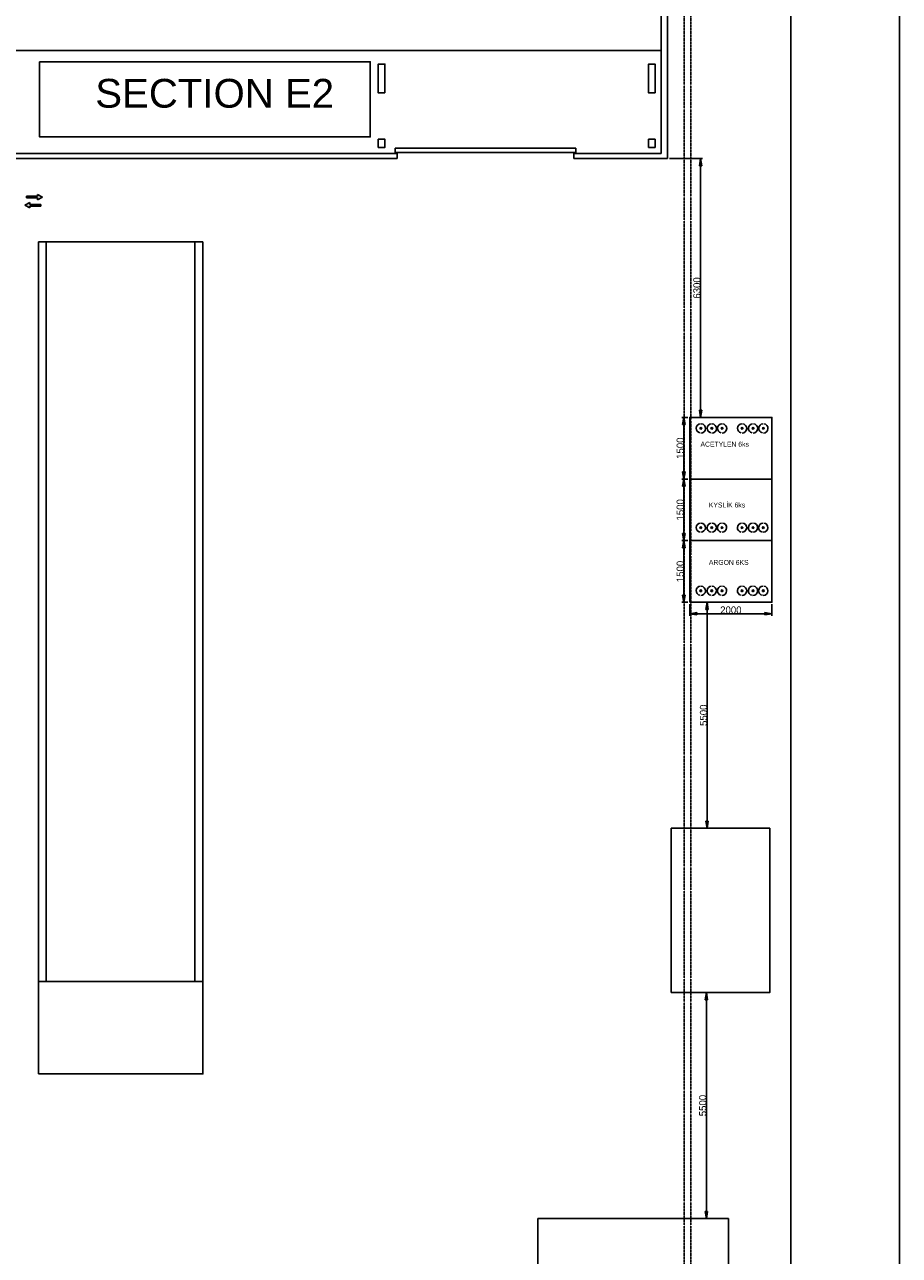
# Model space of a CAD drawing. Header units: millimetres. Extents: x -1190408159 to 361788912, y -2544212749 to 93633750.
# Tile 14 of 69: x 169080 to 190378, y -71124 to -41166. Entities that reach past the tile are written whole.
import ezdxf
from ezdxf.enums import TextEntityAlignment as Align

# ---------------------------------------------------------------- set-up
doc = ezdxf.new("R2010")
doc.units = ezdxf.units.MM
doc.header["$PDSIZE"] = -1
doc.linetypes.add('ACISOTGB', pattern=[9, 4, -1, 1, -1, 1, -1])
for name, color, linetype in [('KÓTY', 7, 'Continuous'), ('OA- NOVE konstr', 240, 'Continuous'), ('OA-KOTY', 4, 'Continuous'), ('OA-TENKA', 7, 'Continuous'), ('OBVOD', 7, 'Continuous'), ('OTVORY', 1, 'Continuous'), ('POPIS', 7, 'Continuous'), ('Popis silný', 5, 'Continuous'), ('SKELET', 6, 'Continuous'), ('TECHNOLOGIE', 150, 'Continuous'), ('Zdi', 7, 'Continuous'), ('Značky', 3, 'Continuous')]:
    doc.layers.add(name, color=color, linetype=linetype)
doc.styles.add('ARIAL', font='ARIAL.TTF', dxfattribs={"height": 1000})
doc.dimstyles.new('ME10_DIM_9', dxfattribs={"dimtxt": 175, "dimasz": 175, "dimexe": 50, "dimexo": 50, "dimtad": 1, "dimdec": 0, "dimdsep": 46, "dimtxsty": 'Standard', "dimblk1": 'CLOSED', "dimblk2": 'CLOSED', "dimsah": 1, "dimcen": 0.09, "dimclrd": 1, "dimclre": 1, "dimclrt": 3, "dimadec": 0, "dimazin": 0, "dimtfac": 1, "dimtdec": 4, "dimtofl": 0, "dimtmove": 0, "dimatfit": 0, "dimldrblk": 'CLOSED', "dimfxl": 1, "dimtolj": 1, "dimtzin": 0, "dimarcsym": 0})

# ---------------------------------------------------------------- blocks, each defined once
blk = doc.blocks.new('_CLOSED')
at = {"color": 0, "linetype": 'ByBlock', "lineweight": -2}
for p, q in [((-1, 0.166667), (0, 0)), ((-1, 0.166667), (-1, -0.166667)), ((0, 0), (-1, -0.166667)), ((0, 0), (-1, 0))]:
    blk.add_line(p, q, dxfattribs=at)
blk = doc.blocks.new('*D1431')
at = {"layer": 'Defpoints', "color": 0, "linetype": 'ByBlock', "ltscale": 2, "transparency": 16777216}
for p in [(184990, 59632), (184845, 58132), (184990, 58132)]:
    blk.add_point(p, dxfattribs=at)
at = {"layer": 'TECHNOLOGIE', "color": 1, "linetype": 'ByBlock', "lineweight": -2, "ltscale": 2, "transparency": 16777216}
for p, q in [((184940, 59632), (184795, 59632)), ((184845, 59457), (184845, 58307)), ((184940, 58132), (184795, 58132))]:
    blk.add_line(p, q, dxfattribs=at)
at = {"layer": 'TECHNOLOGIE', "color": 1, "linetype": 'ByBlock', "lineweight": -2, "ltscale": 2, "transparency": 16777216, "xscale": 175, "yscale": 175, "zscale": 175}
for p, rotation in [((184845, 59632), 90), ((184845, 58132), 270)]:
    blk.add_blockref('_CLOSED', p, dxfattribs=dict(at, rotation=rotation))
at = {"layer": 'TECHNOLOGIE', "color": 3, "linetype": 'ByBlock', "ltscale": 2, "transparency": 16777216, "insert": (184757, 58882), "char_height": 175, "attachment_point": 5, "rotation": 90}
blk.add_mtext('\\A1;1500', dxfattribs=at)
blk = doc.blocks.new('*D1432')
at = {"layer": 'Defpoints', "color": 0, "linetype": 'ByBlock', "ltscale": 2, "transparency": 16777216}
for p in [(184990, 58132), (184845, 56632), (184990, 56632)]:
    blk.add_point(p, dxfattribs=at)
at = {"layer": 'TECHNOLOGIE', "color": 1, "linetype": 'ByBlock', "lineweight": -2, "ltscale": 2, "transparency": 16777216}
for p, q in [((184940, 58132), (184795, 58132)), ((184845, 57957), (184845, 56807)), ((184940, 56632), (184795, 56632))]:
    blk.add_line(p, q, dxfattribs=at)
at = {"layer": 'TECHNOLOGIE', "color": 1, "linetype": 'ByBlock', "lineweight": -2, "ltscale": 2, "transparency": 16777216, "xscale": 175, "yscale": 175, "zscale": 175}
for p, rotation in [((184845, 58132), 90), ((184845, 56632), 270)]:
    blk.add_blockref('_CLOSED', p, dxfattribs=dict(at, rotation=rotation))
at = {"layer": 'TECHNOLOGIE', "color": 3, "linetype": 'ByBlock', "ltscale": 2, "transparency": 16777216, "insert": (184757, 57382), "char_height": 175, "attachment_point": 5, "rotation": 90}
blk.add_mtext('\\A1;1500', dxfattribs=at)
blk = doc.blocks.new('*D1433')
at = {"layer": 'Defpoints', "color": 0, "linetype": 'ByBlock', "ltscale": 2, "transparency": 16777216}
for p in [(184990, 56632), (184845, 55132), (184990, 55132)]:
    blk.add_point(p, dxfattribs=at)
at = {"layer": 'TECHNOLOGIE', "color": 1, "linetype": 'ByBlock', "lineweight": -2, "ltscale": 2, "transparency": 16777216}
for p, q in [((184940, 56632), (184795, 56632)), ((184845, 56457), (184845, 55307)), ((184940, 55132), (184795, 55132))]:
    blk.add_line(p, q, dxfattribs=at)
at = {"layer": 'TECHNOLOGIE', "color": 1, "linetype": 'ByBlock', "lineweight": -2, "ltscale": 2, "transparency": 16777216, "xscale": 175, "yscale": 175, "zscale": 175}
for p, rotation in [((184845, 56632), 90), ((184845, 55132), 270)]:
    blk.add_blockref('_CLOSED', p, dxfattribs=dict(at, rotation=rotation))
at = {"layer": 'TECHNOLOGIE', "color": 3, "linetype": 'ByBlock', "ltscale": 2, "transparency": 16777216, "insert": (184757, 55882), "char_height": 175, "attachment_point": 5, "rotation": 90}
blk.add_mtext('\\A1;1500', dxfattribs=at)
blk = doc.blocks.new('*D1434')
at = {"layer": 'Defpoints', "color": 0, "linetype": 'ByBlock', "ltscale": 2, "transparency": 16777216}
for p in [(184990, 55132), (186990, 55132), (186990, 54854)]:
    blk.add_point(p, dxfattribs=at)
at = {"layer": 'TECHNOLOGIE', "color": 1, "linetype": 'ByBlock', "lineweight": -2, "ltscale": 2, "transparency": 16777216}
for p, q in [((184990, 55082), (184990, 54804)), ((185165, 54854), (186815, 54854)), ((186990, 55082), (186990, 54804))]:
    blk.add_line(p, q, dxfattribs=at)
at = {"layer": 'TECHNOLOGIE', "color": 1, "linetype": 'ByBlock', "lineweight": -2, "ltscale": 2, "transparency": 16777216, "xscale": 175, "yscale": 175, "zscale": 175, "rotation": 180}
blk.add_blockref('_CLOSED', (184990, 54854), dxfattribs=at)
at = {"layer": 'TECHNOLOGIE', "color": 1, "linetype": 'ByBlock', "lineweight": -2, "ltscale": 2, "transparency": 16777216, "xscale": 175, "yscale": 175, "zscale": 175}
blk.add_blockref('_CLOSED', (186990, 54854), dxfattribs=at)
at = {"layer": 'TECHNOLOGIE', "color": 3, "linetype": 'ByBlock', "ltscale": 2, "transparency": 16777216, "insert": (185990, 54942), "char_height": 175, "attachment_point": 5}
blk.add_mtext('\\A1;2000', dxfattribs=at)
blk = doc.blocks.new('*D1435')
at = {"layer": 'Defpoints', "color": 0, "linetype": 'ByBlock', "ltscale": 2, "transparency": 16777216}
for p in [(186990, 55132), (185412, 49632), (186938, 49632)]:
    blk.add_point(p, dxfattribs=at)
at = {"layer": 'TECHNOLOGIE', "color": 1, "linetype": 'ByBlock', "lineweight": -2, "ltscale": 2, "transparency": 16777216}
for p, q in [((186940, 55132), (185362, 55132)), ((185412, 54957), (185412, 49807)), ((186888, 49632), (185362, 49632))]:
    blk.add_line(p, q, dxfattribs=at)
at = {"layer": 'TECHNOLOGIE', "color": 1, "linetype": 'ByBlock', "lineweight": -2, "ltscale": 2, "transparency": 16777216, "xscale": 175, "yscale": 175, "zscale": 175}
for p, rotation in [((185412, 55132), 90), ((185412, 49632), 270)]:
    blk.add_blockref('_CLOSED', p, dxfattribs=dict(at, rotation=rotation))
at = {"layer": 'TECHNOLOGIE', "color": 3, "linetype": 'ByBlock', "ltscale": 2, "transparency": 16777216, "insert": (185324, 52382), "char_height": 175, "attachment_point": 5, "rotation": 90}
blk.add_mtext('\\A1;5500', dxfattribs=at)
blk = doc.blocks.new('*D1436')
at = {"layer": 'Defpoints', "color": 0, "linetype": 'ByBlock', "ltscale": 2, "transparency": 16777216}
for p in [(186938, 45632), (185393, 40132), (185932, 40132)]:
    blk.add_point(p, dxfattribs=at)
at = {"layer": 'TECHNOLOGIE', "color": 1, "linetype": 'ByBlock', "lineweight": -2, "ltscale": 2, "transparency": 16777216}
for p, q in [((186888, 45632), (185343, 45632)), ((185393, 45457), (185393, 40307)), ((185882, 40132), (185343, 40132))]:
    blk.add_line(p, q, dxfattribs=at)
at = {"layer": 'TECHNOLOGIE', "color": 1, "linetype": 'ByBlock', "lineweight": -2, "ltscale": 2, "transparency": 16777216, "xscale": 175, "yscale": 175, "zscale": 175}
for p, rotation in [((185393, 45632), 90), ((185393, 40132), 270)]:
    blk.add_blockref('_CLOSED', p, dxfattribs=dict(at, rotation=rotation))
at = {"layer": 'TECHNOLOGIE', "color": 3, "linetype": 'ByBlock', "ltscale": 2, "transparency": 16777216, "insert": (185305, 42882), "char_height": 175, "attachment_point": 5, "rotation": 90}
blk.add_mtext('\\A1;5500', dxfattribs=at)
blk = doc.blocks.new('*D1437')
at = {"layer": 'Defpoints', "color": 0, "linetype": 'ByBlock', "ltscale": 2, "transparency": 16777216}
for p in [(184447, 65932), (185252, 65932), (184990, 59632)]:
    blk.add_point(p, dxfattribs=at)
at = {"layer": 'TECHNOLOGIE', "color": 1, "linetype": 'ByBlock', "lineweight": -2, "ltscale": 2, "transparency": 16777216}
for p, q in [((184497, 65932), (185302, 65932)), ((185252, 59807), (185252, 65757)), ((185040, 59632), (185302, 59632))]:
    blk.add_line(p, q, dxfattribs=at)
at = {"layer": 'TECHNOLOGIE', "color": 1, "linetype": 'ByBlock', "lineweight": -2, "ltscale": 2, "transparency": 16777216, "xscale": 175, "yscale": 175, "zscale": 175}
for p, rotation in [((185252, 65932), 90), ((185252, 59632), 270)]:
    blk.add_blockref('_CLOSED', p, dxfattribs=dict(at, rotation=rotation))
at = {"layer": 'TECHNOLOGIE', "color": 3, "linetype": 'ByBlock', "ltscale": 2, "transparency": 16777216, "insert": (185164, 62782), "char_height": 175, "attachment_point": 5, "rotation": 90}
blk.add_mtext('\\A1;6300', dxfattribs=at)
blk = doc.blocks.new('A$C0D5F6047')
at = {"layer": 'KÓTY', "color": 1, "linetype": 'ACISOTGB', "ltscale": 2, "elevation": 0}
for points in [[(85689, 16627), (85689, 100679), (85689, 101329), (82520, 101329)], [(85520, 16825), (85520, 101136), (82520, 101136)]]:
    blk.add_lwpolyline(points, dxfattribs=at)
blk = doc.blocks.new('A$C469515AC')
at = {"layer": 'Popis silný', "ltscale": 5}
blk.add_hatch(color=1, dxfattribs=at).paths.add_polyline_path([(64, 387), (128, 264), (84, 264), (84, 0), (44, 0), (44, 264), (0, 264)])
at = {"layer": 'Popis silný', "color": 1, "ltscale": 5}
for p, q in [((64, 387), (0, 264)), ((64, 387), (128, 264)), ((0, 264), (44, 264)), ((44, 264), (44, 0)), ((44, 0), (84, 0)), ((84, 264), (84, 0)), ((84, 264), (128, 264))]:
    blk.add_line(p, q, dxfattribs=at)
blk = doc.blocks.new('A$C16F2517A')
at = {"layer": 'KÓTY', "color": 1, "linetype": 'ByBlock', "ltscale": 2}
blk.add_line((187446.5453, 98332.0894), (187446.5453, 14478.2651), dxfattribs=at)
at = {"layer": 'KÓTY', "linetype": 'ByBlock', "ltscale": 2}
for p, q in [((169136.5453, 45902.0894), (169136.5453, 63902.0894)), ((169136.5453, 63902.0894), (169316.5453, 63902.0894)), ((173136.5453, 63902.0894), (172936.5453, 63902.0894)), ((173136.5453, 45902.0894), (173136.5453, 63902.0894)), ((186989.5904, 59632.0894), (186989.5904, 58132.0894)), ((186989.5904, 58132.0894), (184989.5904, 58132.0894)), ((186989.5904, 56632.0894), (184989.5904, 56632.0894))]:
    blk.add_line(p, q, dxfattribs=at)
for points in [[(169316.5453, 63902.0894), (172936.5453, 63902.0894), (172936.5453, 45902.0894), (169316.5453, 45902.0894)], [(184989.5904, 55132.0894), (186989.5904, 55132.0894), (186989.5904, 59632.0894), (184989.5904, 59632.0894)], [(184537.5589, 45632.0894), (186937.5589, 45632.0894), (186937.5589, 49632.0894), (184537.5589, 49632.0894)], [(169136.5453, 43652.0894), (173136.5453, 43652.0894), (173136.5453, 45902.0894), (169136.5453, 45902.0894)]]:
    blk.add_lwpolyline(points, close=True, dxfattribs=at)
at = {"layer": 'OA- NOVE konstr', "color": 4, "linetype": 'ByBlock', "ltscale": 2}
blk.add_lwpolyline([(1048.4269, 523.5811), (190093.2472, 523.5811), (190093.2472, 101982.7204), (1048.4269, 101982.7204)], close=True, dxfattribs=at)
at = {"layer": 'OA-KOTY', "linetype": 'ByBlock', "ltscale": 5}
for p, q in [((168166.5453, 66052.0894), (170130.4364, 66052.0894)), ((170766.9766, 66052.0894), (170309.9293, 66052.0894))]:
    blk.add_line(p, q, dxfattribs=at)
at = {"layer": 'OA-TENKA', "linetype": 'ByBlock', "ltscale": 50}
blk.add_line((155516.5453, 68565.5838), (184296.5453, 68565.5838), dxfattribs=at)
at = {"layer": 'OBVOD', "linetype": 'ByBlock'}
for p, q in [((184446.5453, 65932.0894), (184446.5453, 85102.0894)), ((184296.5453, 66052.0894), (184296.5453, 84952.0894)), ((168166.5453, 66052.0894), (177866.5453, 66052.0894)), ((168166.5453, 65932.0894), (177866.5453, 65932.0894)), ((177266.5453, 66052.0894), (177866.5453, 66052.0894)), ((177866.5453, 65932.0894), (177866.5453, 66052.0894)), ((182166.5453, 66052.0894), (184296.5453, 66052.0894)), ((182166.5453, 65932.0894), (182166.5453, 66052.0894)), ((182166.5453, 65932.0894), (184446.5453, 65932.0894))]:
    blk.add_line(p, q, dxfattribs=at)
at = {"layer": 'OTVORY', "linetype": 'ByBlock'}
for p, q in [((182216.5453, 66183.0776), (177816.5453, 66183.0776)), ((177816.5453, 66183.0776), (177816.5453, 66083.0776)), ((177816.5453, 66083.0776), (182216.5453, 66083.0776)), ((182216.5453, 66183.0776), (182216.5453, 66083.0776))]:
    blk.add_line(p, q, dxfattribs=at)
at = {"layer": 'SKELET', "linetype": 'ByBlock', "ltscale": 2}
for points in [[(177566.5453, 67529.9923), (177406.5453, 67529.9923), (177406.5453, 68229.9923), (177566.5453, 68229.9923)], [(177566.5453, 67529.9923), (177406.5453, 67529.9923), (177406.5453, 68229.9923), (177566.5453, 68229.9923)], [(184146.5453, 67529.9923), (183986.5453, 67529.9923), (183986.5453, 68229.9923), (184146.5453, 68229.9923)], [(177406.5453, 66401.6385), (177566.5453, 66401.6385), (177566.5453, 66201.4689), (177406.5453, 66201.4689)], [(183986.5453, 66401.6385), (184146.5453, 66401.6385), (184146.5453, 66201.4689), (183986.5453, 66201.4689)]]:
    blk.add_lwpolyline(points, close=True, dxfattribs=at)
at = {"layer": 'TECHNOLOGIE', "color": 0, "linetype": 'ByBlock', "ltscale": 2}
blk.add_lwpolyline([(181291.5453, 14367.0894), (185931.5453, 14367.0894), (185931.5453, 40132.0894), (181291.5453, 40132.0894)], close=True, dxfattribs=at)
at = {"layer": 'Zdi', "linetype": 'ByBlock'}
for points in [[(185237.9393, 59253.2032, -0.8654304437), (185249.8493, 59476.1582, -1)], [(185270.2749, 59476.1582, -0.9556672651), (185260.0621, 59251.0126, -1)], [(185504.5679, 59253.2032, -0.8654304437), (185516.4778, 59476.1582, -1)], [(185536.9035, 59476.1582, -0.9556672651), (185526.6907, 59251.0126, -1)], [(185754.6145, 59253.2032, -0.8654304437), (185766.5244, 59476.1582, -1)], [(185786.9501, 59476.1582, -0.9556672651), (185776.7372, 59251.0126, -1)], [(186242.0979, 59253.2032, -0.8654304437), (186254.0078, 59476.1582, -1)], [(186274.4335, 59476.1582, -0.9556672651), (186264.2206, 59251.0126, -1)], [(186508.7264, 59253.2032, -0.8654304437), (186520.6364, 59476.1582, -1)], [(186541.062, 59476.1582, -0.9556672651), (186530.8492, 59251.0126, -1)], [(186758.773, 59253.2032, -0.8654304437), (186770.683, 59476.1582, -1)], [(186791.1086, 59476.1582, -0.9556672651), (186780.8958, 59251.0126, -1)], [(185235.9278, 56837.8487, -0.8654304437), (185247.8378, 57060.8036, -1)], [(185268.2634, 57060.8036, -0.9556672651), (185258.0506, 56835.6581, -1)], [(185502.5564, 56837.8487, -0.8654304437), (185514.4663, 57060.8036, -1)], [(185534.892, 57060.8036, -0.9556672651), (185524.6791, 56835.6581, -1)], [(185752.603, 56837.8487, -0.8654304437), (185764.5129, 57060.8036, -1)], [(185784.9386, 57060.8036, -0.9556672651), (185774.7257, 56835.6581, -1)], [(186240.0864, 56837.8487, -0.8654304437), (186251.9963, 57060.8036, -1)], [(186272.422, 57060.8036, -0.9556672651), (186262.2091, 56835.6581, -1)], [(186506.7149, 56837.8487, -0.8654304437), (186518.6249, 57060.8036, -1)], [(186539.0505, 57060.8036, -0.9556672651), (186528.8377, 56835.6581, -1)], [(186756.7615, 56837.8487, -0.8654304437), (186768.6714, 57060.8036, -1)], [(186789.0971, 57060.8036, -0.9556672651), (186778.8843, 56835.6581, -1)], [(185235.9278, 55301.0116, -0.8654304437), (185247.8378, 55523.9665, -1)], [(185268.2634, 55523.9665, -0.9556672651), (185258.0506, 55298.821, -1)], [(185502.5564, 55301.0116, -0.8654304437), (185514.4663, 55523.9665, -1)], [(185534.892, 55523.9665, -0.9556672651), (185524.6791, 55298.821, -1)], [(185752.603, 55301.0116, -0.8654304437), (185764.5129, 55523.9665, -1)], [(185784.9386, 55523.9665, -0.9556672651), (185774.7257, 55298.821, -1)], [(186240.0864, 55301.0116, -0.8654304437), (186251.9963, 55523.9665, -1)], [(186272.422, 55523.9665, -0.9556672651), (186262.2091, 55298.821, -1)], [(186506.7149, 55301.0116, -0.8654304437), (186518.6249, 55523.9665, -1)], [(186539.0505, 55523.9665, -0.9556672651), (186528.8377, 55298.821, -1)], [(186756.7615, 55301.0116, -0.8654304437), (186768.6714, 55523.9665, -1)], [(186789.0971, 55523.9665, -0.9556672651), (186778.8843, 55298.821, -1)]]:
    blk.add_lwpolyline(points, format="xyb", dxfattribs=at)
for points in [[(185260.0621, 59343.3071, 1), (185260.0621, 59384.3269, 1)], [(185526.6907, 59343.3071, 1), (185526.6907, 59384.3269, 1)], [(185776.7372, 59343.3071, 1), (185776.7372, 59384.3269, 1)], [(186264.2206, 59343.3071, 1), (186264.2206, 59384.3269, 1)], [(186530.8492, 59343.3071, 1), (186530.8492, 59384.3269, 1)], [(186780.8958, 59343.3071, 1), (186780.8958, 59384.3269, 1)], [(185258.0506, 56927.9526, 1), (185258.0506, 56968.9724, 1)], [(185524.6791, 56927.9526, 1), (185524.6791, 56968.9724, 1)], [(185774.7257, 56927.9526, 1), (185774.7257, 56968.9724, 1)], [(186262.2091, 56927.9526, 1), (186262.2091, 56968.9724, 1)], [(186528.8377, 56927.9526, 1), (186528.8377, 56968.9724, 1)], [(186778.8843, 56927.9526, 1), (186778.8843, 56968.9724, 1)], [(185258.0506, 55391.1155, 1), (185258.0506, 55432.1353, 1)], [(185524.6791, 55391.1155, 1), (185524.6791, 55432.1353, 1)], [(185774.7257, 55391.1155, 1), (185774.7257, 55432.1353, 1)], [(186262.2091, 55391.1155, 1), (186262.2091, 55432.1353, 1)], [(186528.8377, 55391.1155, 1), (186528.8377, 55432.1353, 1)], [(186778.8843, 55391.1155, 1), (186778.8843, 55432.1353, 1)]]:
    blk.add_lwpolyline(points, format="xyb", close=True, dxfattribs=at)
at = {"layer": 'OA- NOVE konstr', "color": 4, "linetype": 'ByBlock', "ltscale": 2}
blk.add_blockref('A$C0D5F6047', (99329.3555, -3038.7626, 0), dxfattribs=at)
at = {"layer": 'Značky', "linetype": 'ByBlock'}
for p, rotation in [((168842.9395, 65058.2223), 270), ((169189.7378, 64730.5418), 90)]:
    blk.add_blockref('A$C469515AC', p, dxfattribs=dict(at, rotation=rotation))
at = {"layer": 'Zdi', "linetype": 'ByBlock'}
for s, p in [('ACETYLEN 6ks', (185250.654, 58919.1828)), ('KYSLÍK 6ks', (185454.1636, 57439.0559)), ('ARGON 6KS', (185455.1367, 56041.6072))]:
    blk.add_text(s, height=120, rotation=360, dxfattribs=at).set_placement(p)
at = {"layer": 'TECHNOLOGIE', "linetype": 'ByBlock', "ltscale": 2}
for base, p1, p2, picture, middle in [((185252.2907, 65932.0894), (184989.5904, 59632.0894), (184446.5453, 65932.0894), '*D1437', (185164.1657, 62782.0894)), ((184845.2765, 58132.0894), (184989.5904, 59632.0894), (184989.5904, 58132.0894), '*D1431', (184757.1515, 58882.0894)), ((184845.2765, 56632.0894), (184989.5904, 58132.0894), (184989.5904, 56632.0894), '*D1432', (184757.1515, 57382.0894)), ((184845.2765, 55132.0894), (184989.5904, 56632.0894), (184989.5904, 55132.0894), '*D1433', (184757.1515, 55882.0894)), ((185411.6326, 49632.0894), (186989.5904, 55132.0894), (186937.5589, 49632.0894), '*D1435', (185323.5076, 52382.0894)), ((185392.6846, 40132.0894), (186937.5589, 45632.0894), (185931.5453, 40132.0894), '*D1436', (185304.5596, 42882.0894))]:
    dim = blk.add_linear_dim(base=base, p1=p1, p2=p2, angle=90, dimstyle='ME10_DIM_9', dxfattribs=at)
    dim.commit()
    dim.dimension.update_dxf_attribs({"geometry": picture, "text_midpoint": middle})
dim = blk.add_linear_dim(base=(186989.5904, 54853.7421), p1=(184989.5904, 55132.0894), p2=(186989.5904, 55132.0894), dimstyle='ME10_DIM_9', dxfattribs=at)
dim.commit()
dim.dimension.update_dxf_attribs({"geometry": '*D1434', "text_midpoint": (185989.5904, 54941.8671)})

msp = doc.modelspace()

# ---------------------------------------------------------------- linework, layer by layer
at = {"color": 0}
msp.add_lwpolyline([(169444.48264, -42070.54857), (177495.66474, -42070.54857), (177495.66474, -43899.47454), (169444.48264, -43899.47454)], close=True, dxfattribs=at)

# ---------------------------------------------------------------- block references
msp.add_blockref('A$C16F2517A', (284.82978, -110358.32163), dxfattribs=at)

# ---------------------------------------------------------------- texts
at = {"layer": 'POPIS', "color": 5, "style": 'ARIAL'}
msp.add_text('SECTION E2', height=700, dxfattribs=at).set_placement((170800.24325, -42487.69775), align=Align.TOP_LEFT)

doc.saveas('drawing.dxf')
